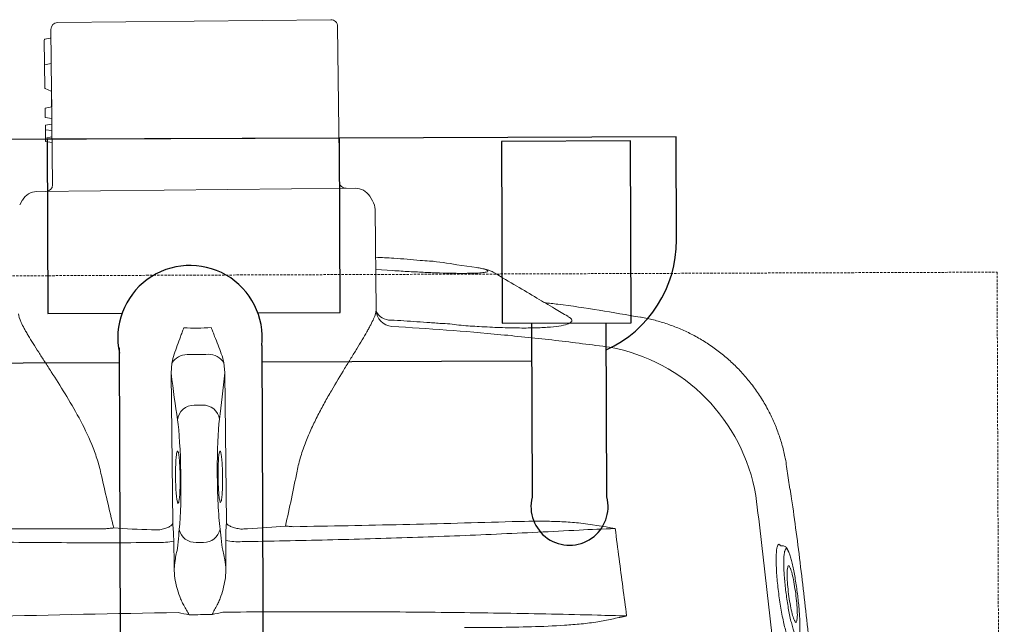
# Model space of a CAD drawing. Header units: inches. Extents: x 1703 to 137267, y -37098 to 14102.
# Tile 9 of 142: x 14235 to 14439, y 7869 to 7994. Entities that reach past the tile are written whole.
import ezdxf

# ---------------------------------------------------------------- set-up
doc = ezdxf.new("R2010")
doc.units = ezdxf.units.IN
doc.header["$MEASUREMENT"] = 0
doc.linetypes.add('11aa1PB-bd$0$11aa1PB-af$0$TRATTEGGIATA', pattern=[0.75, 0.5, -0.25])
doc.layers.add('CKD Equipments', color=252, linetype='Continuous', lineweight=0)
doc.layers.add('FAINTEQUIP', color=252, linetype='Continuous', lineweight=0)
doc.layers.add('EQUIPMENT', color=1, linetype='Continuous')

# ---------------------------------------------------------------- blocks, each defined once
blk = doc.blocks.new('G$C62143A14')
at = {"linetype": 'Continuous', "lineweight": 0}
for p, q in [((142.09, 481.19), (198.78, 481.8)), ((200.55, 448.21), (200.2, 480.41)), ((140.7, 479.77), (141.05, 447.57)), ((140.7, 479.77), (140.72, 478.13)), ((139.33, 477.57), (139.43, 467.67)), ((139.48, 477.75), (140.59, 477.95)), ((139.38, 472.47), (140.78, 472.73)), ((139.56, 472.5), (139.58, 472.5)), ((139.53, 467.51), (140.74, 466.96)), ((140.84, 466.81), (140.88, 463.71)), ((140.88, 463.71), (139.53, 463.46)), ((139.53, 463.46), (139.55, 461.55)), ((140.9, 461.32), (139.55, 461.55)), ((140.91, 460.16), (139.57, 459.91)), ((139.57, 459.91), (139.6, 457.25)), ((140.9, 461.32), (140.91, 460.16)), ((140.93, 458.82), (139.58, 458.93)), ((140.94, 457.5), (139.6, 457.25)), ((139.6, 457.25), (139.61, 456.53)), ((140.96, 456.31), (139.61, 456.53)), ((203.83, 446.85), (137.8, 446.14)), ((134.81, 444.41), (134.24, 443.43)), ((207.44, 444.22), (206.85, 445.18)), ((208.18, 421.59), (207.96, 442.42)), ((208.09, 429.99), (211.67, 429.77)), ((229.05, 430.4), (224.9, 430.98)), ((263.02, 420.05), (263.03, 420.06)), ((165.81, 410.59), (165.64, 408.47)), ((176.8, 408.59), (176.59, 410.7)), ((177.13, 377.42), (176.8, 408.59)), ((165.64, 408.47), (165.98, 377.3)), ((170.42, 401.86), (172.16, 401.88)), ((293.32, 389.13), (293.32, 389.13)), ((293.99, 384.45), (293.33, 389.13)), ((170.85, 373.41), (172.34, 373.42)), ((291.52, 372.86), (291.75, 373.03)), ((291.75, 373.03), (291.89, 372.94)), ((292.68, 372.68), (292.07, 372.73))]:
    blk.add_line(p, q, dxfattribs=at)
at = {"linetype": 'Continuous', "lineweight": 0, "flags": 128}
blk.add_lwpolyline([(139.47, 477.74), (139.47, 477.74), (139.48, 477.75)], dxfattribs=at)
at = {"linetype": 'Continuous', "lineweight": 0}
for centre, radius, start, end in [((142.1, 479.79), 1.4, 90.6162, 180.6162), ((198.8, 480.4), 1.4, 0.6162, 90.6162), ((140.55, 478.12), 0.175, 280.6162, 1.5356), ((139.5, 477.57), 0.175, 100.6162, 179.8134), ((139.61, 467.67), 0.175, 180.2997, 244.6825), ((140.67, 466.8), 0.175, 359.7298, 66.3191), ((139.65, 447.56), 1.4, 270.6162, 0.6162), ((201.95, 448.23), 1.4, 180.6162, 270.6162), ((137.83, 442.64), 3.5, 90.6162, 149.6525), ((203.87, 443.35), 3.5, 31.58, 90.6162), ((204.46, 442.38), 3.5, 0.6162, 31.58), ((211.65, 421.66), 3.47, 181.0853, 266.5636), ((211.04, 422.65), 3.14, 205.2925, 273.8166), ((249.74, 376.79), 37.74, 9.6758, 79.5449), ((169.03, 408.55), 3.81, 91.0104, 147.7315), ((173.41, 408.6), 3.81, 33.5009, 90.222), ((170.39, 398.41), 3.45, 89.4632, 172.6991), ((172.27, 398.43), 3.45, 8.5333, 91.7692), ((170.66, 376.8), 3.4, 192.1812, 273.2187), ((172.46, 376.82), 3.4, 268.0138, 349.0513), ((179.6, 386.55), 13.01, 258.4187, 273.3931), ((163.31, 386.4), 13.03, 267.8432, 282.7971), ((264.82, 359.79), 5.1, 198.6597, 198.9824)]:
    blk.add_arc(centre, radius, start, end, dxfattribs=at)
for centre, major_axis, ratio, start_param, end_param in [((166.46, 540.68), (1.8, -166.89), 0.087489, 0.555229, 0.6567), ((173.14, 540.75), (1.8, -166.89), 0.087489, 5.626486, 5.727956), ((166.45, 386.94), (0.15, -14), 0.087489, 0.682539, 2.586364), ((176.46, 387.05), (0.15, -14), 0.087489, 3.696821, 5.600646), ((171.51, 381.35), (37.1, 0.4), 0.145844, 4.211758, 4.440687), ((172.59, 312.04), (0.89, -82.6), 0.087489, 3.824132, 3.871858), ((171.93, 312.03), (0.89, -82.6), 0.087489, 2.411328, 2.459054), ((171.51, 381.35), (37.1, 0.4), 0.145844, 4.984033, 5.21302), ((166.41, 381.34), (0.11, -10.5), 0.087489, 0.30744, 0.730265), ((176.62, 381.45), (0.11, -10.5), 0.087489, 5.55292, 5.975743)]:
    blk.add_ellipse(centre, major_axis=major_axis, ratio=ratio, start_param=start_param, end_param=end_param, dxfattribs=at)
for points, knots in [([(217.34, 431.84), (215.51, 432.03), (212.42, 432.35), (209.32, 432.48), (208.06, 432.53)], [0, 0, 0, 0, 0.593547, 1, 1, 1, 1]), ([(224.9, 430.98), (223.05, 431.29), (220.59, 431.72), (217.98, 431.83), (217.34, 431.86)], [0, 0, 0, 0, 0.753677, 1, 1, 1, 1]), ([(211.67, 429.77), (212.8, 429.7), (215.09, 429.56), (218.36, 429.4), (221.43, 429.28), (224.19, 429.21), (226.63, 429.19), (228.63, 429.23), (230.14, 429.31), (231.09, 429.45), (231.48, 429.63), (231.26, 429.85), (230.51, 430.11), (229.54, 430.3), (229.05, 430.4)], [0, 0, 0, 0, 0.082182, 0.166764, 0.247017, 0.329479, 0.412022, 0.496967, 0.579727, 0.664898, 0.747476, 0.832441, 0.915021, 1, 1, 1, 1]), ([(232.62, 429.35), (232.51, 429.44), (232.21, 429.6), (231.78, 429.77), (231.17, 429.96), (230.4, 430.16), (229.66, 430.3), (229.26, 430.36)], [0, 0, 0, 0, 0.095307, 0.229075, 0.409095, 0.722588, 1, 1, 1, 1]), ([(247.95, 420.3), (247.03, 420.83), (244.9, 422.08), (241.37, 424.17), (237.17, 426.65), (234.2, 428.42), (232.62, 429.35)], [0, 0, 0, 0, 0.1790671, 0.418189, 0.6906263, 1, 1, 1, 1]), ([(263.02, 420.08), (257.33, 421.08), (250.71, 422.24), (244.05, 423.02), (243.13, 423.13)], [0, 0, 0, 0, 0.861575, 1, 1, 1, 1]), ([(133.99, 420.82), (134, 420.37), (134.2, 419.77), (134.72, 418.63), (134.93, 418.21), (135.3, 417.53), (135.44, 417.29), (135.72, 416.8), (135.87, 416.55), (136.64, 415.25), (137.37, 414.09), (138.58, 412.21), (139, 411.55), (139.88, 410.19), (140.34, 409.49), (141.72, 407.33), (142.68, 405.82), (144.62, 402.65), (145.6, 400.98), (147.49, 397.46), (148.39, 395.64), (149.56, 392.78), (149.93, 391.81), (150.58, 389.81), (150.87, 388.79), (151.1, 387.73)], [0, 0, 0, 0, 0.125, 0.125, 0.1875, 0.1875, 0.21875, 0.21875, 0.25, 0.25, 0.375, 0.375, 0.4375, 0.4375, 0.5, 0.5, 0.625, 0.625, 0.75, 0.75, 0.875, 0.875, 0.9375, 0.9375, 1, 1, 1, 1]), ([(191.78, 388.17), (191.99, 389.22), (192.26, 390.25), (192.87, 392.28), (193.22, 393.28), (193.97, 395.21), (194.37, 396.15), (195.22, 398), (195.66, 398.9), (196.56, 400.66), (197.02, 401.53), (197.72, 402.8), (197.95, 403.22), (198.43, 404.05), (198.66, 404.46), (199.83, 406.48), (200.76, 408.01), (202.1, 410.19), (202.54, 410.89), (203.17, 411.93), (203.38, 412.27), (203.79, 412.93), (203.99, 413.25), (204.96, 414.85), (205.66, 416.01), (206.41, 417.33), (206.55, 417.58), (206.82, 418.08), (206.95, 418.32), (207.3, 419.01), (207.5, 419.42), (208, 420.56), (208.18, 421.17), (208.18, 421.59)], [0, 0, 0, 0, 0.0625, 0.0625, 0.125, 0.125, 0.1875, 0.1875, 0.25, 0.25, 0.3125, 0.3125, 0.34375, 0.34375, 0.375, 0.375, 0.5, 0.5, 0.5625, 0.5625, 0.59375, 0.59375, 0.625, 0.625, 0.75, 0.75, 0.78125, 0.78125, 0.8125, 0.8125, 0.875, 0.875, 1, 1, 1, 1]), ([(211.25, 419.52), (213.05, 419.41), (214.85, 419.3), (217.55, 419.11), (218.89, 419.02), (220.47, 418.9), (221.14, 418.85), (221.59, 418.81), (221.81, 418.8), (222.04, 418.78)], [0, 0, 0, 0, 0.5, 0.5, 0.75, 0.875, 0.9375, 0.9375, 1, 1, 1, 1]), ([(222.04, 418.78), (222.04, 418.78), (223.3, 418.79), (225.86, 418.35), (229.86, 418.16), (233.98, 417.93), (237.98, 417.85), (241.53, 417.88), (244.47, 418.04), (246.75, 418.33), (248.25, 418.73), (248.89, 419.24), (248.81, 419.75), (248.17, 420.12), (247.95, 420.25)], [0, 0, 0, 0, 0.000001, 0.07749, 0.156459, 0.25141, 0.349211, 0.444694, 0.543101, 0.640433, 0.740837, 0.840407, 0.943195, 1, 1, 1, 1]), ([(222.04, 418.78), (222.04, 418.78), (222.04, 418.78), (222.04, 418.78), (222.04, 418.78), (222.04, 418.78), (222.04, 418.78)], [0, 0, 0, 0, 0.000000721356, 0.000000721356, 0.000000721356, 0.000001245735, 0.000001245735, 0.000001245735, 0.000001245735]), ([(222.04, 418.78), (222.04, 418.78), (222.04, 418.78), (222.04, 418.78), (222.04, 418.78), (222.04, 418.78)], [0, 0, 0, 0, 0.341802, 0.948176, 1, 1, 1, 1]), ([(293.34, 389.13), (293.26, 389.7), (293.04, 391.17), (292.46, 393.48), (291.65, 396.06), (290.65, 398.57), (289.42, 401.09), (287.96, 403.58), (286.27, 406.01), (284.41, 408.27), (282.41, 410.34), (280.28, 412.24), (278.04, 413.94), (275.7, 415.46), (273.28, 416.78), (270.8, 417.9), (268.28, 418.84), (265.73, 419.56), (263.98, 419.98), (263.07, 420.1), (263.03, 420.11)], [0, 0, 0, 0, 0.037673, 0.095878, 0.154189, 0.212585, 0.271048, 0.33568, 0.39959, 0.46265, 0.524915, 0.586431, 0.647228, 0.707328, 0.766741, 0.825471, 0.883514, 0.940856, 0.997479, 1, 1, 1, 1]), ([(165.81, 410.59), (165.93, 411.21), (166.1, 411.82), (166.49, 413.03), (166.7, 413.63), (167.14, 414.84), (167.37, 415.44), (167.71, 416.36), (167.82, 416.67), (168.05, 417.29), (168.17, 417.6), (168.28, 417.91)], [0, 0, 0, 0, 0.25, 0.25, 0.5, 0.5, 0.75, 0.75, 0.875, 0.875, 1, 1, 1, 1]), ([(176.59, 410.7), (176.46, 411.32), (176.27, 411.93), (175.86, 413.13), (175.63, 413.72), (175.16, 414.92), (174.92, 415.52), (174.56, 416.44), (174.44, 416.74), (174.2, 417.36), (174.08, 417.67), (173.95, 417.97)], [0, 0, 0, 0, 0.25, 0.25, 0.5, 0.5, 0.75, 0.75, 0.875, 0.875, 1, 1, 1, 1]), ([(211.44, 418.2), (215.22, 417.96), (222.78, 417.5), (234.09, 416.51), (245.37, 415.35), (252.85, 414.38), (256.59, 413.9)], [0, 0, 0, 0, 0.249615, 0.499229, 0.749614, 1, 1, 1, 1]), ([(166.57, 386.94), (166.57, 387.36), (166.56, 388.38), (166.61, 389.91), (166.7, 391.28), (166.83, 392.15), (166.96, 392.47), (167.04, 392.27), (167.07, 392.2)], [0, 0, 0, 0, 0.132098, 0.323568, 0.515413, 0.707812, 0.900839, 1, 1, 1, 1]), ([(167.07, 392.2), (167.1, 392.16), (167.18, 392.04), (167.3, 391.21), (167.43, 389.83), (167.49, 388.32), (167.53, 386.73), (167.52, 385.13), (167.46, 383.53), (167.36, 382.28), (167.26, 381.9), (167.22, 381.72)], [0, 0, 0, 0, 0.060949, 0.185979, 0.310678, 0.434944, 0.512562, 0.636279, 0.760031, 0.884002, 1, 1, 1, 1]), ([(175.45, 390.08), (175.46, 390.33), (175.5, 391.09), (175.6, 391.91), (175.75, 392.47), (175.85, 392.32), (175.91, 392.24)], [0, 0, 0, 0, 0.138476, 0.425595, 0.712972, 1, 1, 1, 1]), ([(175.91, 392.24), (175.96, 392.05), (176.06, 391.67), (176.19, 390.43), (176.29, 388.84), (176.33, 387.27), (176.33, 385.7), (176.3, 384.2), (176.2, 382.87), (176.11, 382.1), (176.06, 381.99), (176.05, 381.98)], [0, 0, 0, 0, 0.12873, 0.257, 0.385042, 0.513035, 0.593354, 0.721934, 0.850956, 0.980313, 1, 1, 1, 1]), ([(175.39, 387.04), (175.39, 387.22), (175.39, 388.01), (175.4, 388.78), (175.42, 389.6), (175.44, 389.84), (175.45, 390.08)], [0, 0, 0, 0, 0.170805, 0.715603, 0.716948, 1, 1, 1, 1]), ([(167.22, 381.72), (167.21, 381.7), (167.16, 381.45), (167.05, 381.51), (166.89, 381.97), (166.74, 383.06), (166.63, 384.58), (166.58, 385.96), (166.57, 386.75), (166.57, 386.94)], [0, 0, 0, 0, 0.012552, 0.198689, 0.385047, 0.571255, 0.757017, 0.942123, 1, 1, 1, 1]), ([(176.05, 381.98), (176.01, 381.85), (175.91, 381.59), (175.76, 381.91), (175.61, 382.77), (175.49, 384.12), (175.42, 385.62), (175.4, 386.63), (175.39, 387.04)], [0, 0, 0, 0, 0.154069, 0.335329, 0.515993, 0.696154, 0.875965, 1, 1, 1, 1]), ([(306.03, 246.53), (306.05, 246.74), (306.1, 247.44), (306.09, 249.1), (306.02, 251.41), (305.91, 253.61), (305.79, 255.51), (305.64, 257.64), (305.45, 260.19), (305.22, 263.27), (304.97, 266.57), (304.74, 269.7), (304.53, 272.52), (304.32, 275.47), (304.06, 279.2), (303.74, 283.72), (303.37, 289.07), (302.98, 294.49), (302.53, 300.72), (302.02, 307.68), (301.42, 315.36), (300.79, 323.06), (300.12, 330.75), (299.43, 338.41), (298.7, 346.04), (297.93, 353.61), (297.11, 361.08), (296.25, 368.42), (295.34, 375.55), (294.6, 380.92), (294.16, 383.8), (294.06, 384.46)], [0, 0, 0, 0, 0.00345, 0.046619, 0.089766, 0.112425, 0.13508, 0.158154, 0.181221, 0.209069, 0.237397, 0.25624, 0.275086, 0.294404, 0.313726, 0.346115, 0.37852, 0.411676, 0.44484, 0.491581, 0.538367, 0.585123, 0.633242, 0.681401, 0.729516, 0.779903, 0.830337, 0.880732, 0.93264, 0.98459, 1, 1, 1, 1]), ([(286.94, 383.13), (287.76, 376.65), (288.53, 370.15), (289.98, 357.15), (290.66, 350.64), (292.54, 331.08), (293.61, 318), (294.49, 304.89)], [0, 0, 0, 0, 0.25, 0.25, 0.5, 0.5, 1, 1, 1, 1]), ([(106.77, 376.32), (114.3, 376.26), (121.85, 376.22), (136.97, 376.2), (144.55, 376.21), (152.13, 376.25)], [0, 0, 0, 0, 0.5, 0.5, 1, 1, 1, 1]), ([(152.13, 376.25), (152.42, 376.28), (152.7, 376.31), (153.25, 376.37), (153.51, 376.39), (153.76, 376.41)], [0, 0, 0, 0, 0.5, 0.5, 1, 1, 1, 1]), ([(163.29, 376.05), (163.66, 376.11), (164, 376.18), (164.64, 376.37), (164.91, 376.48), (165.39, 376.71), (165.58, 376.83), (165.79, 377.01), (165.85, 377.07), (165.91, 377.15), (165.93, 377.18), (165.96, 377.24), (165.97, 377.27), (165.98, 377.3)], [0, 0, 0, 0, 0.25, 0.25, 0.5, 0.5, 0.75, 0.75, 0.875, 0.875, 0.9375, 0.9375, 1, 1, 1, 1]), ([(165.98, 377.3), (166.01, 377.09), (166.03, 376.85), (166.08, 376.32), (166.1, 376.03), (166.14, 375.42), (166.16, 375.08), (166.18, 374.4), (166.19, 374.05), (166.2, 373.69)], [0, 0, 0, 0, 0.25, 0.25, 0.5, 0.5, 0.75, 0.75, 1, 1, 1, 1]), ([(176.99, 373.81), (176.99, 374.17), (176.99, 374.52), (177, 375.2), (177.01, 375.53), (177.04, 376.15), (177.05, 376.44), (177.09, 376.97), (177.11, 377.21), (177.13, 377.42)], [0, 0, 0, 0, 0.25, 0.25, 0.5, 0.5, 0.75, 0.75, 1, 1, 1, 1]), ([(179.85, 376.23), (179.48, 376.28), (179.13, 376.35), (178.5, 376.52), (178.22, 376.62), (177.73, 376.84), (177.54, 376.96), (177.33, 377.13), (177.27, 377.19), (177.2, 377.28), (177.18, 377.31), (177.15, 377.36), (177.14, 377.39), (177.13, 377.42)], [0, 0, 0, 0, 0.25, 0.25, 0.5, 0.5, 0.75, 0.75, 0.875, 0.875, 0.9375, 0.9375, 1, 1, 1, 1]), ([(250.28, 375.96), (244.6, 375.66), (238.88, 375.38), (227.37, 374.87), (221.57, 374.64), (209.88, 374.24), (204, 374.07), (192.2, 373.78), (186.29, 373.66), (180.37, 373.57)], [0, 0, 0, 0, 0.25, 0.25, 0.5, 0.5, 0.75, 0.75, 1, 1, 1, 1]), ([(189.37, 376.8), (189.62, 376.78), (189.89, 376.76), (190.43, 376.72), (190.71, 376.7), (191, 376.67)], [0, 0, 0, 0, 0.5, 0.5, 1, 1, 1, 1]), ([(191, 376.67), (198.59, 376.8), (206.17, 376.94), (221.3, 377.29), (228.84, 377.49), (236.37, 377.71)], [0, 0, 0, 0, 0.5, 0.5, 1, 1, 1, 1]), ([(236.37, 377.71), (238.67, 377.78), (240.98, 377.82), (244.44, 377.78), (245.59, 377.76), (247.31, 377.68), (247.89, 377.65), (249.04, 377.56), (249.61, 377.51), (250.18, 377.45)], [0, 0, 0, 0, 0.5, 0.5, 0.75, 0.75, 0.875, 0.875, 1, 1, 1, 1]), ([(162.82, 373.38), (156.9, 373.34), (151, 373.33), (139.22, 373.37), (133.34, 373.42), (121.64, 373.56), (115.82, 373.67), (104.29, 373.93), (98.57, 374.08), (92.89, 374.27)], [0, 0, 0, 0, 0.25, 0.25, 0.5, 0.5, 0.75, 0.75, 1, 1, 1, 1]), ([(294.16, 352.6), (294.11, 352.65), (293.98, 352.78), (293.73, 353.31), (293.42, 354.15), (293.09, 355.26), (292.77, 356.58), (292.44, 358.09), (292.14, 359.73), (291.87, 361.47), (291.63, 363.23), (291.44, 364.97), (291.29, 366.64), (291.2, 368.2), (291.16, 369.59), (291.18, 370.78), (291.24, 371.74), (291.35, 372.47), (291.46, 372.73), (291.52, 372.86)], [0, 0, 0, 0, 0.033748, 0.0943765, 0.1550059, 0.2164046, 0.2778011, 0.3394988, 0.401186, 0.4625018, 0.5238027, 0.5842501, 0.6446877, 0.7043114, 0.7639324, 0.8229043, 0.8818778, 0.9409376, 1, 1, 1, 1]), ([(291.89, 372.94), (291.91, 372.94), (291.96, 372.91), (292.02, 372.8), (292.06, 372.73)], [0, 0, 0, 0, 0.362557, 1, 1, 1, 1]), ([(293.71, 371.53), (293.63, 371.79), (293.53, 372.04), (293.36, 372.27), (293.05, 372.57), (292.8, 372.64), (292.68, 372.68)], [0, 0, 0, 0, 0.040319, 0.556981, 0.79767, 1, 1, 1, 1]), ([(293.27, 372.08), (293.21, 372.06), (293.08, 372.03), (292.98, 371.77), (292.93, 371.56), (292.92, 371.5), (292.91, 371.44)], [0, 0, 0, 0, 0.435282, 0.87053, 0.887642, 1, 1, 1, 1]), ([(293.7, 371.55), (293.63, 371.69), (293.48, 371.99), (293.35, 372.05), (293.27, 372.08)], [0, 0, 0, 0, 0.460027, 1, 1, 1, 1]), ([(166.3, 367.99), (166.33, 368.36), (166.37, 368.72), (166.45, 369.38), (166.49, 369.69), (166.61, 370.52), (166.7, 370.98), (166.79, 371.34)], [0, 0, 0, 0, 0.25, 0.25, 0.5, 0.5, 1, 1, 1, 1]), ([(176.45, 371.44), (176.55, 371.09), (176.65, 370.63), (176.79, 369.8), (176.83, 369.49), (176.93, 368.84), (176.97, 368.48), (177.01, 368.1)], [0, 0, 0, 0, 0.5, 0.5, 0.75, 0.75, 1, 1, 1, 1]), ([(292.91, 371.44), (292.88, 371.3), (292.81, 370.96), (292.76, 370.16), (292.74, 369.11), (292.77, 367.89), (292.85, 366.53), (292.97, 365.07), (293.13, 363.56), (293.33, 362.02), (293.56, 360.51), (293.82, 359.04), (294.1, 357.68), (294.39, 356.46), (294.69, 355.42), (294.95, 354.63), (295.11, 354.31), (295.18, 354.18)], [0, 0, 0, 0, 0.051259, 0.120283, 0.188472, 0.25666, 0.324296, 0.39193, 0.459615, 0.527293, 0.595995, 0.664696, 0.734631, 0.804571, 0.875351, 0.946131, 1, 1, 1, 1]), ([(295.97, 354.29), (295.98, 354.35), (296.04, 354.57), (296.08, 355.21), (296.1, 356.17), (296.07, 357.34), (296, 358.65), (295.88, 360.07), (295.73, 361.57), (295.54, 363.11), (295.32, 364.64), (295.08, 366.13), (294.82, 367.54), (294.55, 368.81), (294.27, 369.93), (294, 370.83), (293.81, 371.37), (293.71, 371.53), (293.7, 371.55)], [0, 0, 0, 0, 0.024652, 0.093115, 0.161575, 0.22959, 0.297606, 0.365358, 0.433111, 0.501455, 0.569803, 0.639058, 0.708314, 0.778292, 0.84826, 0.918899, 0.989527, 1, 1, 1, 1]), ([(166.3, 367.99), (166.29, 367.33), (166.35, 366.67), (166.54, 365.37), (166.68, 364.73), (167.01, 363.45), (167.21, 362.82), (167.56, 361.88), (167.68, 361.57), (167.95, 360.96), (168.09, 360.66), (168.26, 360.37)], [0, 0, 0, 0, 0.25, 0.25, 0.5, 0.5, 0.75, 0.75, 0.875, 0.875, 1, 1, 1, 1]), ([(175.21, 360.44), (175.38, 360.74), (175.52, 361.04), (175.77, 361.66), (175.89, 361.97), (176.21, 362.91), (176.4, 363.55), (176.7, 364.83), (176.83, 365.48), (176.99, 366.78), (177.04, 367.44), (177.01, 368.1)], [0, 0, 0, 0, 0.125, 0.125, 0.25, 0.25, 0.5, 0.5, 0.75, 0.75, 1, 1, 1, 1]), ([(295.02, 357.12), (294.94, 357.28), (294.74, 357.66), (294.4, 358.94), (294.04, 360.69), (293.73, 362.7), (293.52, 364.71), (293.42, 366.44), (293.44, 367.69), (293.53, 368.06), (293.57, 368.21)], [0, 0, 0, 0, 0.104326, 0.2390748, 0.3747463, 0.5100267, 0.6439516, 0.7758487, 0.9059011, 1, 1, 1, 1]), ([(293.57, 368.21), (293.58, 368.28), (293.62, 368.55), (293.7, 368.56), (293.75, 368.57)], [0, 0, 0, 0, 0.273671, 1, 1, 1, 1]), ([(293.75, 368.57), (293.78, 368.56), (293.88, 368.54), (294, 368.28), (294.08, 368.1)], [0, 0, 0, 0, 0.292267, 1, 1, 1, 1]), ([(294.08, 368.1), (294.1, 368.07), (294.22, 367.87), (294.49, 366.91), (294.84, 365.29), (295.16, 363.32), (295.41, 361.3), (295.55, 359.45), (295.58, 357.95), (295.5, 357.42), (295.46, 357.16)], [0, 0, 0, 0, 0.025718, 0.168563, 0.309104, 0.450813, 0.590944, 0.727665, 0.867111, 1, 1, 1, 1]), ([(168.26, 360.37), (168.45, 360.04), (168.64, 359.71), (169.01, 359.06), (169.19, 358.73), (169.38, 358.4)], [0, 0, 0, 0, 0.5, 0.5, 1, 1, 1, 1]), ([(175.21, 360.44), (175.03, 360.11), (174.85, 359.78), (174.49, 359.11), (174.32, 358.78), (174.14, 358.45)], [0, 0, 0, 0, 0.5, 0.5, 1, 1, 1, 1]), ([(89.48, 356.56), (102.2, 357.15), (115.02, 357.64), (140.91, 358.4), (153.96, 358.68), (167.14, 358.84)], [0, 0, 0, 0, 0.5, 0.5, 1, 1, 1, 1]), ([(176.37, 358.94), (182.93, 359), (189.47, 359.03), (199.27, 359.03), (202.53, 359.03), (209.05, 359), (212.31, 358.99), (218.81, 358.93), (222.06, 358.9), (228.52, 358.82), (231.74, 358.78), (241.38, 358.62), (247.76, 358.49), (254.1, 358.33)], [0, 0, 0, 0, 0.25, 0.25, 0.375, 0.375, 0.5, 0.5, 0.625, 0.625, 0.75, 0.75, 1, 1, 1, 1]), ([(260, 358.13), (259.94, 358.11), (259.88, 358.09), (259.76, 358.07), (259.7, 358.05), (259.52, 358.01), (259.39, 357.99), (259.03, 357.91), (258.79, 357.86), (258.06, 357.71), (257.57, 357.62), (256.11, 357.33), (255.14, 357.15), (254.16, 356.97)], [0, 0, 0, 0, 0.03125, 0.03125, 0.0625, 0.0625, 0.125, 0.125, 0.25, 0.25, 0.5, 0.5, 1, 1, 1, 1]), ([(259.99, 358.16), (260.03, 358.16), (260.08, 358.17), (260.13, 358.18), (260.13, 358.18), (260.14, 358.18), (260.15, 358.18)], [0, 0, 0, 0, 0.0002027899, 0.0002027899, 0.0002027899, 0.000241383, 0.000241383, 0.000241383, 0.000241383]), ([(260, 358.13), (260.04, 358.14), (260.08, 358.16), (260.13, 358.17), (260.14, 358.18), (260.14, 358.18), (260.15, 358.18)], [0, 0, 0, 0, 0.0002012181, 0.0002012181, 0.0002012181, 0.0002381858, 0.0002381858, 0.0002381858, 0.0002381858]), ([(254.16, 356.97), (253.59, 356.87), (253.02, 356.78), (251.88, 356.63), (251.31, 356.57), (249.59, 356.4), (248.44, 356.3), (245, 356.08), (242.7, 355.98), (238.08, 355.85), (235.77, 355.81), (231.14, 355.77), (228.82, 355.77), (226.5, 355.78)], [0, 0, 0, 0, 0.0625, 0.0625, 0.125, 0.125, 0.25, 0.25, 0.5, 0.5, 0.75, 0.75, 1, 1, 1, 1]), ([(295.46, 357.16), (295.43, 357.05), (295.33, 356.78), (295.18, 356.76), (295.04, 357.07), (295.02, 357.12)], [0, 0, 0, 0, 0.3430891, 0.88625, 1, 1, 1, 1])]:
    blk.add_open_spline(points, degree=3, knots=knots, dxfattribs=at)
for points in [[(168.28, 417.91), (169.23, 417.87), (171.12, 417.79), (173.01, 417.91), (173.95, 417.97)], [(173.39, 412.41), (172.66, 412.38), (171.18, 412.32), (169.7, 412.35), (168.97, 412.37)], [(189.37, 376.8), (190.22, 380.58), (191.02, 384.37), (191.78, 388.17)], [(151.1, 387.73), (151.95, 383.95), (152.83, 380.18), (153.76, 376.41)], [(161.61, 376.03), (161.97, 376.02), (162.34, 376.01), (162.7, 375.99)], [(162.7, 375.99), (162.9, 375.98), (163.09, 376), (163.29, 376.05)], [(179.85, 376.23), (180.04, 376.18), (180.24, 376.17), (180.44, 376.18)], [(180.44, 376.18), (180.8, 376.21), (181.16, 376.23), (181.52, 376.25)], [(250.18, 377.45), (252.73, 377.15), (255.26, 376.74), (257.78, 376.28)], [(257.78, 376.28), (255.24, 376.2), (252.74, 376.09), (250.28, 375.96)], [(257.78, 376.28), (258.04, 374.21), (258.31, 372.13), (258.59, 370.05)], [(177.01, 368.1), (177, 370.01), (177, 371.91), (176.99, 373.81)], [(166.2, 373.69), (166.23, 371.79), (166.27, 369.89), (166.3, 367.99)], [(258.59, 370.05), (259.1, 366.09), (259.61, 362.14), (260.15, 358.18)], [(167.14, 358.84), (167.88, 358.69), (168.63, 358.54), (169.38, 358.4)], [(174.14, 358.45), (172.55, 358.44), (170.97, 358.42), (169.38, 358.4)], [(176.37, 358.94), (175.63, 358.77), (174.88, 358.61), (174.14, 358.45)], [(254.1, 358.33), (256.1, 358.27), (258.12, 358.22), (260.15, 358.18)]]:
    blk.add_open_spline(points, degree=3, dxfattribs=at)
at = {"layer": 'EQUIPMENT'}
blk.add_lwpolyline([(255.93, 413.33, 0.294125), (270.5, 436.14), (270.42, 457.48), (60.67, 456.7), (60.75, 435.36, 0.340822), (79.49, 411.25)], format="xyb", dxfattribs=at)
blk.add_lwpolyline([(255.93, 413.33, 0.294125), (270.5, 436.14), (270.42, 457.48), (60.67, 456.7), (60.75, 435.36, 0.340822), (79.49, 411.25)], format="xyb", dxfattribs=at)
blk.add_lwpolyline([(255.93, 413.33, 0.294125), (270.5, 436.14), (270.42, 457.48), (60.67, 456.7), (60.75, 435.36, 0.340822), (79.49, 411.25)], format="xyb", dxfattribs=at)
blk.add_lwpolyline([(255.93, 413.33, 0.294125), (270.5, 436.14), (270.42, 457.48), (60.67, 456.7), (60.75, 435.36, 0.340822), (79.49, 411.25)], format="xyb", dxfattribs=at)
blk.add_lwpolyline([(255.93, 413.33, 0.294125), (270.5, 436.14), (270.42, 457.48), (60.67, 456.7), (60.75, 435.36, 0.340822), (79.49, 411.25)], format="xyb", dxfattribs=at)
blk.add_lwpolyline([(255.93, 413.33, 0.294125), (270.5, 436.14), (270.42, 457.48), (60.67, 456.7), (60.75, 435.36, 0.340822), (79.49, 411.25)], format="xyb", dxfattribs=at)
blk.add_lwpolyline([(255.93, 413.33, 0.294125), (270.5, 436.14), (270.42, 457.48), (60.67, 456.7), (60.75, 435.36, 0.340822), (79.49, 411.25)], format="xyb", dxfattribs=at)
blk.add_lwpolyline([(255.93, 413.33, 0.294125), (270.5, 436.14), (270.42, 457.48), (60.67, 456.7), (60.75, 435.36, 0.340822), (79.49, 411.25)], format="xyb", dxfattribs=at)
for points in [[(183.65, 421.03), (200.7, 421.09), (200.57, 457.22), (139.97, 457), (140.1, 420.87), (155.46, 420.92)], [(183.65, 421.03), (200.7, 421.09), (200.57, 457.22), (139.97, 457), (140.1, 420.87), (155.46, 420.92)], [(183.65, 421.03), (200.7, 421.09), (200.57, 457.22), (139.97, 457), (140.1, 420.87), (155.46, 420.92)], [(183.65, 421.03), (200.7, 421.09), (200.57, 457.22), (139.97, 457), (140.1, 420.87), (155.46, 420.92)], [(183.65, 421.03), (200.7, 421.09), (200.57, 457.22), (139.97, 457), (140.1, 420.87), (155.46, 420.92)], [(183.65, 421.03), (200.7, 421.09), (200.57, 457.22), (139.97, 457), (140.1, 420.87), (155.46, 420.92)], [(183.65, 421.03), (200.7, 421.09), (200.57, 457.22), (139.97, 457), (140.1, 420.87), (155.46, 420.92)], [(183.65, 421.03), (200.7, 421.09), (200.57, 457.22), (139.97, 457), (140.1, 420.87), (155.46, 420.92)], [(240.41, 418.88), (240.54, 382.77)], [(240.41, 418.88), (240.54, 382.77)], [(240.41, 418.88), (240.54, 382.77)], [(240.41, 418.88), (240.54, 382.77)], [(240.41, 418.88), (240.54, 382.77)], [(240.41, 418.88), (240.54, 382.77)], [(240.41, 418.88), (240.54, 382.77)], [(240.41, 418.88), (240.54, 382.77)], [(256.04, 382.83), (255.9, 418.94)], [(256.04, 382.83), (255.9, 418.94)], [(256.04, 382.83), (255.9, 418.94)], [(256.04, 382.83), (255.9, 418.94)], [(256.04, 382.83), (255.9, 418.94)], [(256.04, 382.83), (255.9, 418.94)], [(256.04, 382.83), (255.9, 418.94)], [(256.04, 382.83), (255.9, 418.94)], [(155.51, 254.39), (154.92, 413.78)], [(155.51, 254.39), (154.92, 413.78)], [(155.51, 254.39), (154.92, 413.78)], [(155.51, 254.39), (154.92, 413.78)], [(155.51, 254.39), (154.92, 413.78)], [(155.51, 254.39), (154.92, 413.78)], [(155.51, 254.39), (154.92, 413.78)], [(155.51, 254.39), (154.92, 413.78)], [(184.49, 414.24), (185.08, 255.99)], [(184.49, 414.24), (185.08, 255.99)], [(184.49, 414.24), (185.08, 255.99)], [(184.49, 414.24), (185.08, 255.99)], [(184.49, 414.24), (185.08, 255.99)], [(184.49, 414.24), (185.08, 255.99)], [(184.49, 414.24), (185.08, 255.99)], [(184.49, 414.24), (185.08, 255.99)], [(94.99, 410.49), (154.93, 410.71)], [(94.99, 410.49), (154.93, 410.71)], [(94.99, 410.49), (154.93, 410.71)], [(94.99, 410.49), (154.93, 410.71)], [(94.99, 410.49), (154.93, 410.71)], [(94.99, 410.49), (154.93, 410.71)], [(94.99, 410.49), (154.93, 410.71)], [(94.99, 410.49), (154.93, 410.71)], [(184.5, 410.82), (240.44, 411.03)], [(184.5, 410.82), (240.44, 411.03)], [(184.5, 410.82), (240.44, 411.03)], [(184.5, 410.82), (240.44, 411.03)], [(184.5, 410.82), (240.44, 411.03)], [(184.5, 410.82), (240.44, 411.03)], [(184.5, 410.82), (240.44, 411.03)], [(184.5, 410.82), (240.44, 411.03)]]:
    blk.add_lwpolyline(points, dxfattribs=at)
blk.add_lwpolyline([(234.36, 418.86), (261.12, 418.96), (260.98, 456.66), (234.22, 456.56)], close=True, dxfattribs=at)
blk.add_lwpolyline([(234.36, 418.86), (261.12, 418.96), (260.98, 456.66), (234.22, 456.56)], close=True, dxfattribs=at)
blk.add_lwpolyline([(234.36, 418.86), (261.12, 418.96), (260.98, 456.66), (234.22, 456.56)], close=True, dxfattribs=at)
blk.add_lwpolyline([(234.36, 418.86), (261.12, 418.96), (260.98, 456.66), (234.22, 456.56)], close=True, dxfattribs=at)
blk.add_lwpolyline([(234.36, 418.86), (261.12, 418.96), (260.98, 456.66), (234.22, 456.56)], close=True, dxfattribs=at)
blk.add_lwpolyline([(234.36, 418.86), (261.12, 418.96), (260.98, 456.66), (234.22, 456.56)], close=True, dxfattribs=at)
blk.add_lwpolyline([(234.36, 418.86), (261.12, 418.96), (260.98, 456.66), (234.22, 456.56)], close=True, dxfattribs=at)
blk.add_lwpolyline([(234.36, 418.86), (261.12, 418.96), (260.98, 456.66), (234.22, 456.56)], close=True, dxfattribs=at)
for centre, radius, start, end in [((169.57, 415.84), 15, 353.8395, 192.3466), ((169.57, 415.84), 15, 353.8395, 192.3466), ((169.57, 415.84), 15, 353.8395, 192.3466), ((169.57, 415.84), 15, 353.8395, 192.3466), ((169.57, 415.84), 15, 353.8395, 192.3466), ((169.57, 415.84), 15, 353.8395, 192.3466), ((169.57, 415.84), 15, 353.8395, 192.3466), ((169.57, 415.84), 15, 353.8395, 192.3466), ((248.3, 380.82), 8, 165.8268, 14.5999), ((248.3, 380.82), 8, 165.8268, 14.5999), ((248.3, 380.82), 8, 165.8268, 14.5999), ((248.3, 380.82), 8, 165.8268, 14.5999), ((248.3, 380.82), 8, 165.8268, 14.5999), ((248.3, 380.82), 8, 165.8268, 14.5999), ((248.3, 380.82), 8, 165.8268, 14.5999), ((248.3, 380.82), 8, 165.8268, 14.5999)]:
    blk.add_arc(centre, radius, start, end, dxfattribs=at)
at = {"layer": 'FAINTEQUIP', "color": 4, "linetype": '11aa1PB-bd$0$11aa1PB-af$0$TRATTEGGIATA'}
blk.add_lwpolyline([(337, 429.45), (338.5, 25.45), (1.5, 24.2), (0, 428.19), (337, 429.45)], dxfattribs=at)

msp = doc.modelspace()

# ---------------------------------------------------------------- block references
at = {"layer": 'CKD Equipments', "ltscale": 0.25}
msp.add_blockref('G$C62143A14', (14100.9, 7512.24), dxfattribs=at)

doc.saveas('drawing.dxf')
